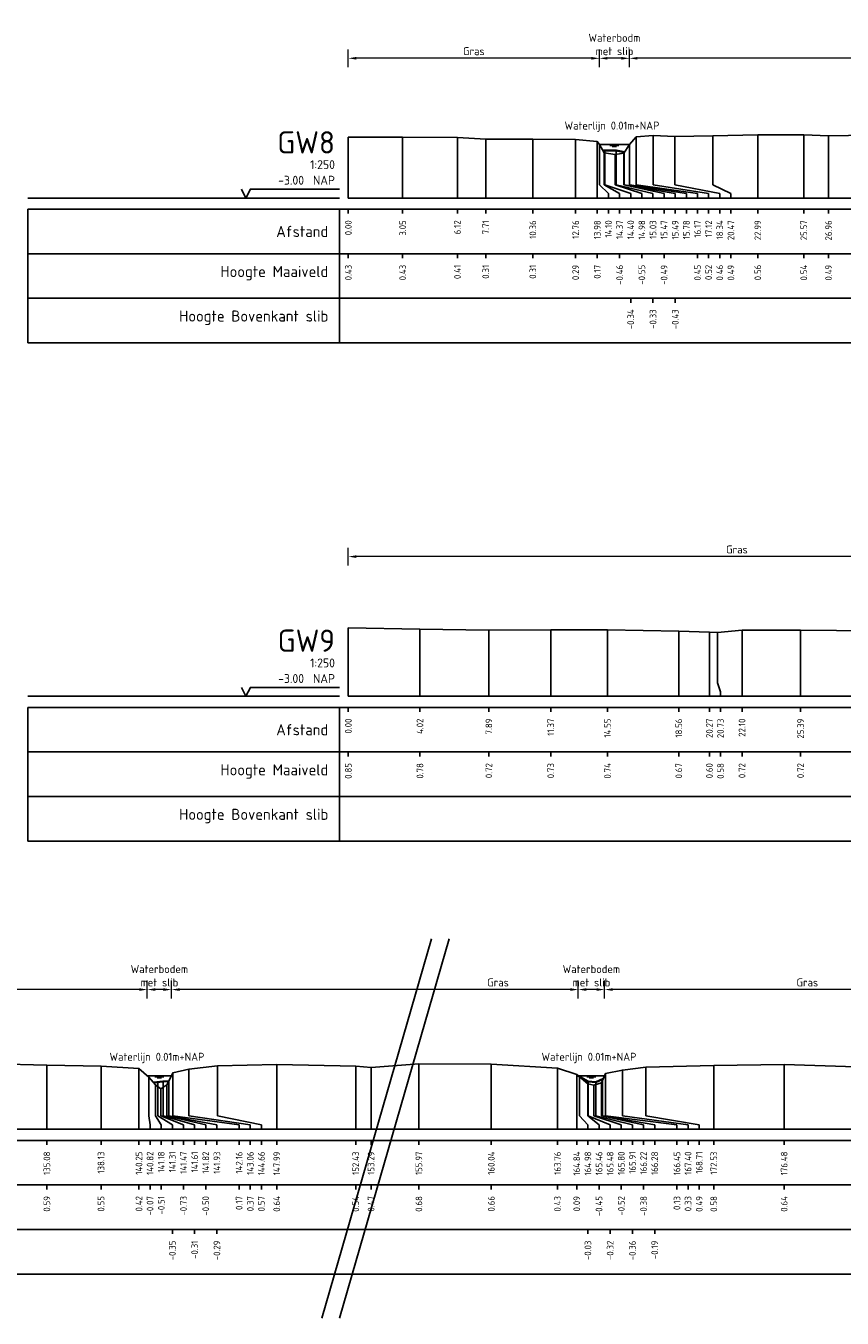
# Model space of a CAD drawing. Header units: metres. Extents: x 132725 to 140175, y 414354 to 417094.
# Tile 26 of 61: x 139832 to 139878, y 416581 to 416654. Entities that reach past the tile are written whole.
import ezdxf
from ezdxf.enums import TextEntityAlignment as Align

# ---------------------------------------------------------------- set-up
doc = ezdxf.new("R2010")
doc.units = ezdxf.units.M
doc.header["$PDMODE"] = 35
doc.header["$PDSIZE"] = 0.075
doc.layers.get('Defpoints').update_dxf_attribs({"true_color": 0x806000})
for name, color, linetype, lineweight in [('B-ME-GW-MAAIVELD-GD', 8, 'GW-MAAIVELD', 25), ('X-ME-AL-PROFIEL_BOVENKANT SLIB-GD', 42, 'Continuous', 35), ('X-XX-AL-DETAIL1-M', 7, 'Continuous', 18), ('X-XX-AL-NAP-T18', 7, 'Continuous', 18), ('X-XX-AL-TEKENBLAD_KADER_AFSNIJMARKERING-G', 7, 'Continuous', 25)]:
    doc.layers.add(name, color=color, linetype=linetype, lineweight=lineweight)
doc.layers.add('X-ME-AL-PROFIEL_WATERLIJN-GD', color=150, linetype='Continuous')
doc.layers.add('X-ME-AL-PROFIELRASTER-S', color=7, linetype='Continuous')
doc.styles.add('NLCS-ISO-ANNOTATIEF-T18', font='NLCS-ISO.ttf', dxfattribs={"height": 1.8})
doc.styles.add('NLCS-ISO-ANNOTATIVE-T18', font='NLCS-ISO.ttf', dxfattribs={"height": 1.8})
doc.linetypes.add('GW-MAAIVELD', pattern='A,12,[40,NLCS.SHX,S=1,R=0,X=0,Y=-0.5],12', length=24)
doc.dimstyles.new('NLCS-ANNOTATIEF-T18-PIJL_L2_H0', dxfattribs={"dimtxt": 2.5, "dimasz": 1.8, "dimexe": 2, "dimexo": 2, "dimgap": 0.7, "dimtad": 1, "dimzin": 0, "dimdsep": 46, "dimtxsty": 'NLCS-ISO-ANNOTATIEF-T18', "dimcen": 0, "dimdle": 2, "dimclrd": 256, "dimclre": 256, "dimclrt": 10, "dimaunit": 2, "dimadec": 0, "dimazin": 0, "dimtfac": 1, "dimtdec": 3, "dimtofl": 0, "dimtmove": 0, "dimatfit": 3, "dimfxl": 2, "dimfxlon": 1, "dimtfillclr": 256, "dimtolj": 1, "dimtzin": 0, "dimlwd": -1, "dimlwe": -1, "dimarcsym": 0})

# ---------------------------------------------------------------- blocks, each defined once
blk = doc.blocks.new('SAL-PROFIELRASTER_BALK_EIND1-SOD')
at = {"color": 0, "linetype": 'ByBlock', "lineweight": -2, "flags": 128}
for points in [[(0, 0), (1, 0)], [(0, -2.5), (1, -2.5)], [(0, -12.5), (1, -12.5)]]:
    blk.add_lwpolyline(points, dxfattribs=at)
blk = doc.blocks.new('SAL-PROFIELRASTER_BALK_EIND2-SOD')
at = {"color": 0, "linetype": 'ByBlock', "lineweight": -2}
blk.add_line((1, -12.5), (0, -12.5), dxfattribs=at)
blk = doc.blocks.new('SAL-PROFIELRASTER_BALK_DATA-SOD')
at = {"color": 0, "linetype": 'ByBlock', "lineweight": -2}
blk.add_lwpolyline([(0, -3.5), (0, -2.5)], dxfattribs=at)
at = {"color": 0, "linetype": 'ByBlock', "lineweight": -2, "style": 'NLCS-ISO-ANNOTATIVE-T18'}
blk.add_attdef('GETAL', text='', height=1.5, rotation=90, dxfattribs=at).set_placement((0.75, -5), align=Align.RIGHT)
blk = doc.blocks.new('SAL-PROFIELRASTER_AANHAAL-SOD')
at = {"color": 9, "linetype": 'ByBlock', "lineweight": -2, "flags": 128}
blk.add_lwpolyline([(0, 1), (0, 0)], dxfattribs=at)
blk = doc.blocks.new('SAL-PROFIELRASTER_AANHAAL_STAGGER-SOD')
at = {"color": 9, "linetype": 'ByBlock', "lineweight": -2, "flags": 128}
for points in [[(0, 0), (0, -0.25)], [(0, -0.25), (1, -0.75)], [(1, -0.75), (1, -1)]]:
    blk.add_lwpolyline(points, dxfattribs=at)
blk = doc.blocks.new('SAL-PROFIELRASTER-SOD')
at = {"color": 0, "linetype": 'ByBlock', "lineweight": -2, "flags": 128}
for points in [[(-2, 0), (-72, 0)], [(-24, 2), (-23, 0), (-22, 2), (-2, 2)], [(-72, -12.5), (-72, -2.5)], [(0, -2.5), (-72, -2.5)], [(-2, -12.5), (-2, -2.5)], [(0, -12.5), (-72, -12.5)]]:
    blk.add_lwpolyline(points, dxfattribs=at)
at = {"color": 0, "linetype": 'ByBlock', "lineweight": -2, "style": 'NLCS-ISO-ANNOTATIVE-T18'}
blk.add_text('NAP', height=2, dxfattribs=at).set_placement((-3, 3), align=Align.RIGHT)
blk.add_text('Afstand', height=2.5, dxfattribs=at).set_placement((-4.5, -7.5), align=Align.MIDDLE_RIGHT)
for tag, height, p in [('PROFIELNR', 5, (-3, 10)), ('SCHAAL', 2, (-3, 6.5)), ('NAP', 2, (-9.94, 3))]:
    blk.add_attdef(tag, text='', height=height, dxfattribs=at).set_placement(p, align=Align.RIGHT)
blk = doc.blocks.new('SAL-PROFIELRASTER_BALK-SOD')
at = {"color": 0, "linetype": 'ByBlock', "lineweight": -2}
for p, q in [((-72, -12.5), (-72, -2.5)), ((-2, -2.5), (-2, -12.5)), ((0, -12.5), (-72, -12.5))]:
    blk.add_line(p, q, dxfattribs=at)
at = {"color": 0, "linetype": 'ByBlock', "lineweight": -2, "style": 'NLCS-ISO-ANNOTATIVE-T18'}
for tag, height, p in [('TITEL1', 2.5, (-4.5, -6.5)), ('TITEL2', 1.5, (-4.5, -9.5))]:
    blk.add_attdef(tag, text='', height=height, dxfattribs=at).set_placement(p, align=Align.MIDDLE_RIGHT)
blk = doc.blocks.new('*D195')
at = {"layer": 'Defpoints', "color": 0, "transparency": 16777216}
for p in [(139850.128, 416652.058), (139864.227, 416647.22), (139850.128, 416644.212)]:
    blk.add_point(p, dxfattribs=at)
at = {"layer": 'X-XX-AL-DETAIL1-M', "transparency": 16777216}
for p, q in [((139850.128, 416651.558), (139850.128, 416652.558)), ((139864.227, 416651.558), (139864.227, 416652.558)), ((139863.777, 416652.058), (139850.578, 416652.058))]:
    blk.add_line(p, q, dxfattribs=at)
for points in [[(139850.578, 416652.133), (139850.578, 416651.983), (139850.128, 416652.058)], [(139863.777, 416652.133), (139863.777, 416651.983), (139864.227, 416652.058)]]:
    blk.add_solid(points, dxfattribs=at)
at = {"layer": 'X-XX-AL-DETAIL1-M', "color": 10, "transparency": 16777216, "insert": (139857.177, 416652.458), "char_height": 0.45, "attachment_point": 5, "style": 'NLCS-ISO-ANNOTATIEF-T18'}
blk.add_mtext('\\A1;Gras', dxfattribs=at)
blk = doc.blocks.new('*D196')
at = {"layer": 'Defpoints', "color": 0, "transparency": 16777216}
for p in [(139864.227, 416652.058), (139864.227, 416647.22), (139865.912, 416647.22)]:
    blk.add_point(p, dxfattribs=at)
at = {"layer": 'X-XX-AL-DETAIL1-M', "transparency": 16777216}
for p, q in [((139864.227, 416651.558), (139864.227, 416652.558)), ((139865.912, 416651.558), (139865.912, 416652.558)), ((139865.462, 416652.058), (139864.677, 416652.058))]:
    blk.add_line(p, q, dxfattribs=at)
for points in [[(139864.677, 416652.133), (139864.677, 416651.983), (139864.227, 416652.058)], [(139865.462, 416652.133), (139865.462, 416651.983), (139865.912, 416652.058)]]:
    blk.add_solid(points, dxfattribs=at)
at = {"layer": 'X-XX-AL-DETAIL1-M', "color": 10, "transparency": 16777216, "insert": (139865.069, 416652.834), "char_height": 0.45, "attachment_point": 5, "style": 'NLCS-ISO-ANNOTATIEF-T18'}
blk.add_mtext('\\A1;Waterbodm\\Pmet slib', dxfattribs=at)
blk = doc.blocks.new('*D197')
at = {"layer": 'Defpoints', "color": 0, "transparency": 16777216}
for p in [(139865.912, 416652.058), (139865.912, 416647.22), (139917.317, 416647.207)]:
    blk.add_point(p, dxfattribs=at)
at = {"layer": 'X-XX-AL-DETAIL1-M', "transparency": 16777216}
for p, q in [((139865.912, 416651.558), (139865.912, 416652.558)), ((139917.317, 416651.558), (139917.317, 416652.558)), ((139916.867, 416652.058), (139866.362, 416652.058))]:
    blk.add_line(p, q, dxfattribs=at)
for points in [[(139866.362, 416652.133), (139866.362, 416651.983), (139865.912, 416652.058)], [(139916.867, 416652.133), (139916.867, 416651.983), (139917.317, 416652.058)]]:
    blk.add_solid(points, dxfattribs=at)
at = {"layer": 'X-XX-AL-DETAIL1-M', "color": 10, "transparency": 16777216, "insert": (139891.614, 416652.458), "char_height": 0.45, "attachment_point": 5, "style": 'NLCS-ISO-ANNOTATIEF-T18'}
blk.add_mtext('\\A1;Gras', dxfattribs=at)
blk = doc.blocks.new('*D208')
at = {"layer": 'Defpoints', "color": 0, "transparency": 16777216}
for p in [(139792.825, 416599.771), (139792.825, 416594.935), (139838.842, 416594.935)]:
    blk.add_point(p, dxfattribs=at)
at = {"layer": 'X-XX-AL-DETAIL1-M', "transparency": 16777216}
for p, q in [((139792.825, 416599.271), (139792.825, 416600.271)), ((139838.842, 416599.271), (139838.842, 416600.271)), ((139838.392, 416599.771), (139793.275, 416599.771))]:
    blk.add_line(p, q, dxfattribs=at)
for points in [[(139793.275, 416599.846), (139793.275, 416599.696), (139792.825, 416599.771)], [(139838.392, 416599.846), (139838.392, 416599.696), (139838.842, 416599.771)]]:
    blk.add_solid(points, dxfattribs=at)
at = {"layer": 'X-XX-AL-DETAIL1-M', "color": 10, "transparency": 16777216, "insert": (139815.834, 416600.171), "char_height": 0.45, "attachment_point": 5, "style": 'NLCS-ISO-ANNOTATIEF-T18'}
blk.add_mtext('\\A1;Gras', dxfattribs=at)
blk = doc.blocks.new('*D209')
at = {"layer": 'Defpoints', "color": 0, "transparency": 16777216}
for p in [(139838.842, 416599.771), (139838.842, 416594.935), (139840.2, 416594.935)]:
    blk.add_point(p, dxfattribs=at)
at = {"layer": 'X-XX-AL-DETAIL1-M', "transparency": 16777216}
for p, q in [((139838.842, 416599.271), (139838.842, 416600.271)), ((139840.2, 416599.271), (139840.2, 416600.271)), ((139839.75, 416599.771), (139839.292, 416599.771))]:
    blk.add_line(p, q, dxfattribs=at)
for points in [[(139839.292, 416599.846), (139839.292, 416599.696), (139838.842, 416599.771)], [(139839.75, 416599.846), (139839.75, 416599.696), (139840.2, 416599.771)]]:
    blk.add_solid(points, dxfattribs=at)
at = {"layer": 'X-XX-AL-DETAIL1-M', "color": 10, "transparency": 16777216, "insert": (139839.521, 416600.546), "char_height": 0.45, "attachment_point": 5, "style": 'NLCS-ISO-ANNOTATIEF-T18'}
blk.add_mtext('\\A1;Waterbodem\\Pmet slib', dxfattribs=at)
blk = doc.blocks.new('*D210')
at = {"layer": 'Defpoints', "color": 0, "transparency": 16777216}
for p in [(139840.2, 416599.771), (139840.2, 416594.935), (139863.042, 416594.934)]:
    blk.add_point(p, dxfattribs=at)
at = {"layer": 'X-XX-AL-DETAIL1-M', "transparency": 16777216}
for p, q in [((139840.2, 416599.271), (139840.2, 416600.271)), ((139863.042, 416599.271), (139863.042, 416600.271)), ((139862.592, 416599.771), (139840.65, 416599.771))]:
    blk.add_line(p, q, dxfattribs=at)
for points in [[(139840.65, 416599.846), (139840.65, 416599.696), (139840.2, 416599.771)], [(139862.592, 416599.846), (139862.592, 416599.696), (139863.042, 416599.771)]]:
    blk.add_solid(points, dxfattribs=at)
at = {"layer": 'X-XX-AL-DETAIL1-M', "color": 10, "transparency": 16777216, "insert": (139858.533, 416600.171), "char_height": 0.45, "attachment_point": 5, "style": 'NLCS-ISO-ANNOTATIEF-T18'}
blk.add_mtext('\\A1;Gras', dxfattribs=at)
blk = doc.blocks.new('*D211')
at = {"layer": 'Defpoints', "color": 0, "transparency": 16777216}
for p in [(139863.042, 416599.771), (139863.042, 416594.934), (139864.513, 416594.935)]:
    blk.add_point(p, dxfattribs=at)
at = {"layer": 'X-XX-AL-DETAIL1-M', "transparency": 16777216}
for p, q in [((139863.042, 416599.271), (139863.042, 416600.271)), ((139864.513, 416599.271), (139864.513, 416600.271)), ((139864.063, 416599.771), (139863.492, 416599.771))]:
    blk.add_line(p, q, dxfattribs=at)
for points in [[(139863.492, 416599.846), (139863.492, 416599.696), (139863.042, 416599.771)], [(139864.063, 416599.846), (139864.063, 416599.696), (139864.513, 416599.771)]]:
    blk.add_solid(points, dxfattribs=at)
at = {"layer": 'X-XX-AL-DETAIL1-M', "color": 10, "transparency": 16777216, "insert": (139863.777, 416600.546), "char_height": 0.45, "attachment_point": 5, "style": 'NLCS-ISO-ANNOTATIEF-T18'}
blk.add_mtext('\\A1;Waterbodem\\Pmet slib', dxfattribs=at)
blk = doc.blocks.new('*D212')
at = {"layer": 'Defpoints', "color": 0, "transparency": 16777216}
for p in [(139864.513, 416599.771), (139864.513, 416594.935), (139887.286, 416594.921)]:
    blk.add_point(p, dxfattribs=at)
at = {"layer": 'X-XX-AL-DETAIL1-M', "transparency": 16777216}
for p, q in [((139864.513, 416599.271), (139864.513, 416600.271)), ((139887.286, 416599.271), (139887.286, 416600.271)), ((139886.836, 416599.771), (139864.963, 416599.771))]:
    blk.add_line(p, q, dxfattribs=at)
for points in [[(139864.963, 416599.846), (139864.963, 416599.696), (139864.513, 416599.771)], [(139886.836, 416599.846), (139886.836, 416599.696), (139887.286, 416599.771)]]:
    blk.add_solid(points, dxfattribs=at)
at = {"layer": 'X-XX-AL-DETAIL1-M', "color": 10, "transparency": 16777216, "insert": (139875.9, 416600.171), "char_height": 0.45, "attachment_point": 5, "style": 'NLCS-ISO-ANNOTATIEF-T18'}
blk.add_mtext('\\A1;Gras', dxfattribs=at)
blk = doc.blocks.new('*D312')
at = {"layer": 'Defpoints', "color": 0, "transparency": 16777216}
for p in [(139850.128, 416624.081), (139893.766, 416619.245), (139850.128, 416616.235)]:
    blk.add_point(p, dxfattribs=at)
at = {"layer": 'X-XX-AL-DETAIL1-M', "transparency": 16777216}
for p, q in [((139850.128, 416623.581), (139850.128, 416624.581)), ((139893.316, 416624.081), (139850.578, 416624.081)), ((139893.766, 416623.581), (139893.766, 416624.581))]:
    blk.add_line(p, q, dxfattribs=at)
for points in [[(139850.578, 416624.156), (139850.578, 416624.006), (139850.128, 416624.081)], [(139893.316, 416624.156), (139893.316, 416624.006), (139893.766, 416624.081)]]:
    blk.add_solid(points, dxfattribs=at)
at = {"layer": 'X-XX-AL-DETAIL1-M', "color": 10, "transparency": 16777216, "insert": (139871.947, 416624.481), "char_height": 0.45, "attachment_point": 5, "style": 'NLCS-ISO-ANNOTATIEF-T18'}
blk.add_mtext('\\A1;Gras', dxfattribs=at)

msp = doc.modelspace()

# ---------------------------------------------------------------- linework, layer by layer
at = {"layer": 'B-ME-GW-MAAIVELD-GD', "ltscale": 0.1, "flags": 128}
for points in [[(139850.128, 416647.638), (139853.178, 416647.638), (139856.25, 416647.618), (139857.842, 416647.523), (139860.487, 416647.523), (139862.891, 416647.5), (139864.108, 416647.38), (139864.227, 416647.22), (139864.502, 416646.749), (139865.104, 416646.666), (139865.595, 416646.726), (139865.912, 416647.22), (139866.294, 416647.657), (139867.243, 416647.728), (139868.469, 416647.67), (139870.594, 416647.7), (139873.119, 416647.768), (139875.701, 416647.752), (139877.089, 416647.697), (139879.332, 416647.735), (139881.212, 416647.817), (139883.873, 416647.921), (139886.836, 416647.949), (139890.152, 416647.878), (139893.657, 416647.866), (139896.908, 416647.941), (139900.373, 416647.946), (139903.869, 416647.888), (139906.98, 416647.861), (139910.103, 416647.847), (139913.277, 416647.767), (139916.196, 416647.649), (139916.79, 416647.58), (139917.317, 416647.207), (139917.667, 416646.764), (139918.274, 416646.647), (139918.881, 416646.887), (139919.146, 416647.207), (139919.322, 416647.446), (139920.204, 416647.65), (139921.93, 416647.689), (139924.257, 416647.77), (139927.029, 416647.785), (139929.629, 416647.798), (139932.643, 416647.811), (139933.569, 416647.679), (139934.201, 416647.382), (139934.688, 416647.716), (139936.408, 416647.821), (139938.713, 416647.849), (139941.777, 416647.859), (139944.7, 416647.798), (139945.393, 416647.715), (139946.005, 416647.398), (139946.256, 416647.673), (139947.017, 416647.792), (139948.971, 416647.875), (139951.376, 416647.891), (139953.868, 416647.915), (139956.486, 416647.849), (139957.311, 416647.726), (139957.969, 416647.409), (139958.235, 416647.705), (139959.032, 416647.8), (139960.676, 416647.809), (139962.782, 416647.833), (139965.552, 416647.784), (139968.053, 416647.698), (139970.385, 416647.541), (139971.743, 416647.397), (139972.043, 416647.224), (139972.312, 416646.859), (139972.988, 416646.781), (139973.415, 416646.75), (139973.475, 416646.885), (139973.539, 416647.224), (139973.795, 416647.336), (139974.415, 416647.611), (139976.185, 416647.814), (139978.748, 416647.831), (139981.448, 416647.853), (139983.984, 416647.86), (139986.805, 416647.847), (139989.842, 416647.796), (139992.563, 416647.681), (139993.542, 416647.513), (139994.105, 416647.207), (139994.593, 416646.569), (139995.463, 416646.461), (139996.523, 416646.415), (139997.49, 416646.433), (139998.413, 416646.624), (139999.126, 416646.799), (139999.584, 416647.203), (140000.222, 416647.458), (140000.922, 416647.935), (140001.783, 416648.076)], [(139850.128, 416620.085), (139854.151, 416620.011), (139858.018, 416619.954), (139861.494, 416619.967), (139864.678, 416619.977), (139868.684, 416619.902), (139870.401, 416619.833), (139870.858, 416619.816), (139872.233, 416619.953), (139875.52, 416619.958), (139879.556, 416619.916), (139881.861, 416619.818), (139882.272, 416619.684), (139882.477, 416619.882), (139882.93, 416619.929), (139886.351, 416619.991), (139890.359, 416619.975), (139892.688, 416619.907), (139893.695, 416619.471), (139893.88, 416618.882), (139894.138, 416618.588), (139895.362, 416618.425), (139895.832, 416618.831), (139896.201, 416619.249), (139896.314, 416619.342), (139897.191, 416619.789), (139898.356, 416619.901), (139901.736, 416619.922), (139906.522, 416619.847), (139908.099, 416619.693), (139909.965, 416619.706), (139910.971, 416619.497), (139912.503, 416619.795), (139915.711, 416619.846), (139918.828, 416619.842), (139922.647, 416619.818), (139925.329, 416619.711), (139926.159, 416619.332), (139926.871, 416619.664), (139928.761, 416619.723), (139932.455, 416619.881), (139935.97, 416619.888), (139939.307, 416619.844), (139941.358, 416619.799), (139942.486, 416618.893), (139942.66, 416618.446), (139942.991, 416618.47), (139943.998, 416618.482), (139944.33, 416618.458), (139944.699, 416618.922), (139944.814, 416619.222), (139945.042, 416619.468), (139947.197, 416619.84), (139949.78, 416619.898), (139952.119, 416619.905), (139953.939, 416619.851), (139955.29, 416619.697), (139956.228, 416619.775), (139959.279, 416619.882), (139962.342, 416619.849), (139964.558, 416619.715), (139966.026, 416619.545), (139967.002, 416619.56), (139968.711, 416619.663), (139971.523, 416619.826), (139974.683, 416619.878), (139977.848, 416619.746), (139978.758, 416619.674), (139979.983, 416619.784), (139982.209, 416619.905), (139985.212, 416619.828), (139988.253, 416619.783), (139990.383, 416619.652), (139990.943, 416619.166), (139991.31, 416618.723), (139991.603, 416618.504), (139991.952, 416618.734), (139992.059, 416618.946), (139992.291, 416619.406), (139993.187, 416619.602), (139994.785, 416619.807), (139998.12, 416619.879), (140002.554, 416619.771), (140003.417, 416619.701), (140006.099, 416619.914), (140010.165, 416619.896), (140013.883, 416619.664), (140014.964, 416619.32), (140015.585, 416618.781), (140015.925, 416618.718), (140016.351, 416618.852), (140016.577, 416619.367), (140017.526, 416619.561), (140018.839, 416619.721), (140022.659, 416619.816), (140026.609, 416619.872), (140030.63, 416619.744), (140034.775, 416619.934), (140036.87, 416619.855), (140037.046, 416619.85), (140037.762, 416619.752), (140038.108, 416619.642), (140038.743, 416619.459), (140039.296, 416619.231), (140039.562, 416619.045), (140040.531, 416618.498), (140041.565, 416618.332), (140042.472, 416618.536), (140043.508, 416618.697), (140044.3, 416618.863), (140044.878, 416619.267), (140045.249, 416619.467), (140046.01, 416619.963), (140047.223, 416620.16)], [(139698.118, 416595.775), (139702.141, 416595.701), (139706.008, 416595.644), (139709.484, 416595.657), (139712.668, 416595.667), (139716.674, 416595.592), (139718.391, 416595.523), (139718.849, 416595.506), (139720.223, 416595.643), (139723.51, 416595.648), (139727.546, 416595.606), (139729.851, 416595.508), (139730.262, 416595.374), (139730.467, 416595.572), (139730.92, 416595.619), (139734.341, 416595.681), (139738.349, 416595.665), (139740.678, 416595.597), (139741.685, 416595.161), (139741.87, 416594.572), (139742.128, 416594.278), (139743.352, 416594.115), (139743.822, 416594.521), (139744.191, 416594.939), (139744.304, 416595.032), (139745.181, 416595.479), (139746.346, 416595.591), (139749.726, 416595.612), (139754.512, 416595.537), (139756.089, 416595.383), (139757.955, 416595.396), (139758.961, 416595.187), (139760.493, 416595.485), (139763.702, 416595.536), (139766.818, 416595.532), (139770.638, 416595.508), (139773.319, 416595.401), (139774.149, 416595.022), (139774.861, 416595.354), (139776.751, 416595.413), (139780.445, 416595.571), (139783.96, 416595.578), (139787.297, 416595.534), (139789.348, 416595.489), (139790.476, 416594.583), (139790.65, 416594.136), (139790.981, 416594.16), (139791.988, 416594.172), (139792.321, 416594.148), (139792.689, 416594.612), (139792.804, 416594.912), (139793.032, 416595.158), (139795.188, 416595.53), (139797.77, 416595.588), (139800.109, 416595.595), (139801.929, 416595.541), (139803.28, 416595.387), (139804.218, 416595.465), (139807.269, 416595.572), (139810.332, 416595.539), (139812.548, 416595.405), (139814.016, 416595.235), (139814.992, 416595.25), (139816.701, 416595.353), (139819.513, 416595.516), (139822.674, 416595.568), (139825.838, 416595.436), (139826.748, 416595.364), (139827.973, 416595.474), (139830.199, 416595.595), (139833.202, 416595.518), (139836.243, 416595.473), (139838.373, 416595.342), (139838.933, 416594.856), (139839.3, 416594.413), (139839.593, 416594.194), (139839.942, 416594.424), (139840.049, 416594.636), (139840.281, 416595.096), (139841.177, 416595.292), (139842.775, 416595.497), (139846.11, 416595.569), (139850.544, 416595.461), (139851.407, 416595.391), (139854.089, 416595.604), (139858.155, 416595.586), (139861.873, 416595.354), (139862.954, 416595.01), (139863.575, 416594.471), (139863.915, 416594.408), (139864.341, 416594.542), (139864.567, 416595.057), (139865.516, 416595.251), (139866.83, 416595.411), (139870.649, 416595.506), (139874.599, 416595.562), (139878.62, 416595.434), (139882.765, 416595.624), (139884.86, 416595.545), (139885.037, 416595.54), (139885.752, 416595.442), (139886.098, 416595.332), (139886.733, 416595.149), (139887.286, 416594.921), (139887.552, 416594.735), (139888.521, 416594.188), (139889.555, 416594.022), (139890.462, 416594.226), (139891.498, 416594.387), (139892.29, 416594.553), (139892.868, 416594.957), (139893.239, 416595.157), (139894, 416595.653), (139895.213, 416595.85)]]:
    msp.add_lwpolyline(points, dxfattribs=at)
at = {"layer": 'X-ME-AL-PROFIEL_BOVENKANT SLIB-GD'}
for points in [[(139864.429, 416646.875), (139865.158, 416646.882), (139865.632, 416646.784)], [(139839.19, 416594.546), (139839.724, 416594.618), (139840.049, 416594.636)], [(139863.042, 416594.934), (139863.602, 416594.602), (139864.026, 416594.568), (139864.435, 416594.755)]]:
    msp.add_lwpolyline(points, dxfattribs=at)
at = {"layer": 'X-ME-AL-PROFIEL_WATERLIJN-GD'}
for points in [[(139864.227, 416647.22), (139865.912, 416647.22)], [(139864.819, 416647.159), (139865.319, 416647.159)], [(139864.944, 416647.1), (139865.194, 416647.1)], [(139838.842, 416594.935), (139840.2, 416594.935)], [(139839.271, 416594.874), (139839.771, 416594.874)], [(139839.396, 416594.814), (139839.646, 416594.814)], [(139863.04, 416594.935), (139864.513, 416594.935)], [(139863.527, 416594.874), (139864.027, 416594.874)], [(139863.652, 416594.814), (139863.902, 416594.814)]]:
    msp.add_lwpolyline(points, dxfattribs=at)
at = {"layer": 'X-XX-AL-TEKENBLAD_KADER_AFSNIJMARKERING-G'}
for points in [[(139848.646, 416581.321), (139854.8, 416602.619)], [(139849.628, 416581.321), (139855.782, 416602.619)]]:
    msp.add_lwpolyline(points, dxfattribs=at)

# ---------------------------------------------------------------- block references
at = {"layer": 'X-ME-AL-PROFIELRASTER-S', "xscale": 0.25, "yscale": 0.25, "zscale": 0.25}
for name, p, values in [('SAL-PROFIELRASTER-SOD', (139850.128, 416644.212), {'PROFIELNR': 'GW8', 'SCHAAL': '1:250', 'NAP': '-3.00'}), ('SAL-PROFIELRASTER_BALK_DATA-SOD', (139850.128, 416644.212), {'GETAL': '0.00'}), ('SAL-PROFIELRASTER_BALK_DATA-SOD', (139853.178, 416644.212), {'GETAL': '3.05'}), ('SAL-PROFIELRASTER_BALK_DATA-SOD', (139856.25, 416644.212), {'GETAL': '6.12'}), ('SAL-PROFIELRASTER_BALK_DATA-SOD', (139857.842, 416644.212), {'GETAL': '7.71'}), ('SAL-PROFIELRASTER_BALK_DATA-SOD', (139860.487, 416644.212), {'GETAL': '10.36'}), ('SAL-PROFIELRASTER_BALK_DATA-SOD', (139862.891, 416644.212), {'GETAL': '12.76'}), ('SAL-PROFIELRASTER_BALK_DATA-SOD', (139864.108, 416644.212), {'GETAL': '13.98'}), ('SAL-PROFIELRASTER_BALK_DATA-SOD', (139864.733, 416644.212), {'GETAL': '14.10'}), ('SAL-PROFIELRASTER_BALK_DATA-SOD', (139865.358, 416644.212), {'GETAL': '14.37'}), ('SAL-PROFIELRASTER_BALK_DATA-SOD', (139865.983, 416644.212), {'GETAL': '14.40'}), ('SAL-PROFIELRASTER_BALK_DATA-SOD', (139866.608, 416644.212), {'GETAL': '14.98'}), ('SAL-PROFIELRASTER_BALK_DATA-SOD', (139867.233, 416644.212), {'GETAL': '15.03'}), ('SAL-PROFIELRASTER_BALK_DATA-SOD', (139867.858, 416644.212), {'GETAL': '15.47'}), ('SAL-PROFIELRASTER_BALK_DATA-SOD', (139868.483, 416644.212), {'GETAL': '15.49'}), ('SAL-PROFIELRASTER_BALK_DATA-SOD', (139869.108, 416644.212), {'GETAL': '15.78'}), ('SAL-PROFIELRASTER_BALK_DATA-SOD', (139869.733, 416644.212), {'GETAL': '16.17'}), ('SAL-PROFIELRASTER_BALK_DATA-SOD', (139870.358, 416644.212), {'GETAL': '17.12'}), ('SAL-PROFIELRASTER_BALK_DATA-SOD', (139870.983, 416644.212), {'GETAL': '18.34'}), ('SAL-PROFIELRASTER_BALK_DATA-SOD', (139871.608, 416644.212), {'GETAL': '20.47'}), ('SAL-PROFIELRASTER_BALK_DATA-SOD', (139873.119, 416644.212), {'GETAL': '22.99'}), ('SAL-PROFIELRASTER_BALK_DATA-SOD', (139875.701, 416644.212), {'GETAL': '25.57'}), ('SAL-PROFIELRASTER_BALK_DATA-SOD', (139877.089, 416644.212), {'GETAL': '26.96'}), ('SAL-PROFIELRASTER_BALK-SOD', (139850.128, 416641.712), {'TITEL1': 'Hoogte Maaiveld'}), ('SAL-PROFIELRASTER_BALK_DATA-SOD', (139850.128, 416641.712), {'GETAL': '0.43'}), ('SAL-PROFIELRASTER_BALK_DATA-SOD', (139853.178, 416641.712), {'GETAL': '0.43'}), ('SAL-PROFIELRASTER_BALK_DATA-SOD', (139856.25, 416641.712), {'GETAL': '0.41'}), ('SAL-PROFIELRASTER_BALK_DATA-SOD', (139857.842, 416641.712), {'GETAL': '0.31'}), ('SAL-PROFIELRASTER_BALK_DATA-SOD', (139860.487, 416641.712), {'GETAL': '0.31'}), ('SAL-PROFIELRASTER_BALK_DATA-SOD', (139862.891, 416641.712), {'GETAL': '0.29'}), ('SAL-PROFIELRASTER_BALK_DATA-SOD', (139864.108, 416641.712), {'GETAL': '0.17'}), ('SAL-PROFIELRASTER_BALK_DATA-SOD', (139865.358, 416641.712), {'GETAL': '-0.46'}), ('SAL-PROFIELRASTER_BALK_DATA-SOD', (139866.608, 416641.712), {'GETAL': '-0.55'}), ('SAL-PROFIELRASTER_BALK_DATA-SOD', (139867.858, 416641.712), {'GETAL': '-0.49'}), ('SAL-PROFIELRASTER_BALK_DATA-SOD', (139869.733, 416641.712), {'GETAL': '0.45'}), ('SAL-PROFIELRASTER_BALK_DATA-SOD', (139870.358, 416641.712), {'GETAL': '0.52'}), ('SAL-PROFIELRASTER_BALK_DATA-SOD', (139870.983, 416641.712), {'GETAL': '0.46'}), ('SAL-PROFIELRASTER_BALK_DATA-SOD', (139871.608, 416641.712), {'GETAL': '0.49'}), ('SAL-PROFIELRASTER_BALK_DATA-SOD', (139873.119, 416641.712), {'GETAL': '0.56'}), ('SAL-PROFIELRASTER_BALK_DATA-SOD', (139875.701, 416641.712), {'GETAL': '0.54'}), ('SAL-PROFIELRASTER_BALK_DATA-SOD', (139877.089, 416641.712), {'GETAL': '0.49'}), ('SAL-PROFIELRASTER_BALK-SOD', (139850.128, 416639.212), {'TITEL1': 'Hoogte Bovenkant slib'}), ('SAL-PROFIELRASTER_BALK_DATA-SOD', (139865.983, 416639.212), {'GETAL': '-0.34'}), ('SAL-PROFIELRASTER_BALK_DATA-SOD', (139867.233, 416639.212), {'GETAL': '-0.33'}), ('SAL-PROFIELRASTER_BALK_DATA-SOD', (139868.483, 416639.212), {'GETAL': '-0.43'}), ('SAL-PROFIELRASTER-SOD', (139850.128, 416616.235), {'PROFIELNR': 'GW9', 'SCHAAL': '1:250', 'NAP': '-3.00'}), ('SAL-PROFIELRASTER_BALK_DATA-SOD', (139850.128, 416616.235), {'GETAL': '0.00'}), ('SAL-PROFIELRASTER_BALK_DATA-SOD', (139854.151, 416616.235), {'GETAL': '4.02'}), ('SAL-PROFIELRASTER_BALK_DATA-SOD', (139858.018, 416616.235), {'GETAL': '7.89'}), ('SAL-PROFIELRASTER_BALK_DATA-SOD', (139861.494, 416616.235), {'GETAL': '11.37'}), ('SAL-PROFIELRASTER_BALK_DATA-SOD', (139864.678, 416616.235), {'GETAL': '14.55'}), ('SAL-PROFIELRASTER_BALK_DATA-SOD', (139868.684, 416616.235), {'GETAL': '18.56'}), ('SAL-PROFIELRASTER_BALK_DATA-SOD', (139870.401, 416616.235), {'GETAL': '20.27'}), ('SAL-PROFIELRASTER_BALK_DATA-SOD', (139871.026, 416616.235), {'GETAL': '20.73'}), ('SAL-PROFIELRASTER_BALK_DATA-SOD', (139872.233, 416616.235), {'GETAL': '22.10'}), ('SAL-PROFIELRASTER_BALK_DATA-SOD', (139875.52, 416616.235), {'GETAL': '25.39'}), ('SAL-PROFIELRASTER_BALK-SOD', (139850.128, 416613.735), {'TITEL1': 'Hoogte Maaiveld'}), ('SAL-PROFIELRASTER_BALK_DATA-SOD', (139850.128, 416613.735), {'GETAL': '0.85'}), ('SAL-PROFIELRASTER_BALK_DATA-SOD', (139854.151, 416613.735), {'GETAL': '0.78'}), ('SAL-PROFIELRASTER_BALK_DATA-SOD', (139858.018, 416613.735), {'GETAL': '0.72'}), ('SAL-PROFIELRASTER_BALK_DATA-SOD', (139861.494, 416613.735), {'GETAL': '0.73'}), ('SAL-PROFIELRASTER_BALK_DATA-SOD', (139864.678, 416613.735), {'GETAL': '0.74'}), ('SAL-PROFIELRASTER_BALK_DATA-SOD', (139868.684, 416613.735), {'GETAL': '0.67'}), ('SAL-PROFIELRASTER_BALK_DATA-SOD', (139870.401, 416613.735), {'GETAL': '0.60'}), ('SAL-PROFIELRASTER_BALK_DATA-SOD', (139871.026, 416613.735), {'GETAL': '0.58'}), ('SAL-PROFIELRASTER_BALK_DATA-SOD', (139872.233, 416613.735), {'GETAL': '0.72'}), ('SAL-PROFIELRASTER_BALK_DATA-SOD', (139875.52, 416613.735), {'GETAL': '0.72'}), ('SAL-PROFIELRASTER_BALK-SOD', (139850.128, 416611.235), {'TITEL1': 'Hoogte Bovenkant slib'}), ('SAL-PROFIELRASTER_BALK_DATA-SOD', (139833.202, 416591.925), {'GETAL': '135.08'}), ('SAL-PROFIELRASTER_BALK_DATA-SOD', (139836.243, 416591.925), {'GETAL': '138.13'}), ('SAL-PROFIELRASTER_BALK_DATA-SOD', (139838.373, 416591.925), {'GETAL': '140.25'}), ('SAL-PROFIELRASTER_BALK_DATA-SOD', (139838.998, 416591.925), {'GETAL': '140.82'}), ('SAL-PROFIELRASTER_BALK_DATA-SOD', (139839.623, 416591.925), {'GETAL': '141.18'}), ('SAL-PROFIELRASTER_BALK_DATA-SOD', (139840.248, 416591.925), {'GETAL': '141.31'}), ('SAL-PROFIELRASTER_BALK_DATA-SOD', (139840.873, 416591.925), {'GETAL': '141.47'}), ('SAL-PROFIELRASTER_BALK_DATA-SOD', (139841.498, 416591.925), {'GETAL': '141.61'}), ('SAL-PROFIELRASTER_BALK_DATA-SOD', (139842.123, 416591.925), {'GETAL': '141.82'}), ('SAL-PROFIELRASTER_BALK_DATA-SOD', (139842.748, 416591.925), {'GETAL': '141.93'}), ('SAL-PROFIELRASTER_BALK_DATA-SOD', (139843.998, 416591.925), {'GETAL': '142.16'}), ('SAL-PROFIELRASTER_BALK_DATA-SOD', (139844.623, 416591.925), {'GETAL': '143.06'}), ('SAL-PROFIELRASTER_BALK_DATA-SOD', (139845.248, 416591.925), {'GETAL': '144.66'}), ('SAL-PROFIELRASTER_BALK_DATA-SOD', (139846.11, 416591.925), {'GETAL': '147.99'}), ('SAL-PROFIELRASTER_BALK_DATA-SOD', (139850.544, 416591.925), {'GETAL': '152.43'}), ('SAL-PROFIELRASTER_BALK_DATA-SOD', (139851.407, 416591.925), {'GETAL': '153.29'}), ('SAL-PROFIELRASTER_BALK_DATA-SOD', (139854.089, 416591.925), {'GETAL': '155.97'}), ('SAL-PROFIELRASTER_BALK_DATA-SOD', (139858.155, 416591.925), {'GETAL': '160.04'}), ('SAL-PROFIELRASTER_BALK_DATA-SOD', (139861.873, 416591.925), {'GETAL': '163.76'}), ('SAL-PROFIELRASTER_BALK_DATA-SOD', (139862.954, 416591.925), {'GETAL': '164.84'}), ('SAL-PROFIELRASTER_BALK_DATA-SOD', (139863.579, 416591.925), {'GETAL': '164.98'}), ('SAL-PROFIELRASTER_BALK_DATA-SOD', (139864.204, 416591.925), {'GETAL': '165.46'}), ('SAL-PROFIELRASTER_BALK_DATA-SOD', (139864.829, 416591.925), {'GETAL': '165.48'}), ('SAL-PROFIELRASTER_BALK_DATA-SOD', (139865.454, 416591.925), {'GETAL': '165.80'}), ('SAL-PROFIELRASTER_BALK_DATA-SOD', (139866.079, 416591.925), {'GETAL': '165.91'}), ('SAL-PROFIELRASTER_BALK_DATA-SOD', (139866.704, 416591.925), {'GETAL': '166.22'}), ('SAL-PROFIELRASTER_BALK_DATA-SOD', (139867.329, 416591.925), {'GETAL': '166.28'}), ('SAL-PROFIELRASTER_BALK_DATA-SOD', (139868.579, 416591.925), {'GETAL': '166.45'}), ('SAL-PROFIELRASTER_BALK_DATA-SOD', (139869.204, 416591.925), {'GETAL': '167.40'}), ('SAL-PROFIELRASTER_BALK_DATA-SOD', (139869.829, 416591.925), {'GETAL': '168.71'}), ('SAL-PROFIELRASTER_BALK_DATA-SOD', (139870.649, 416591.925), {'GETAL': '172.53'}), ('SAL-PROFIELRASTER_BALK_DATA-SOD', (139874.599, 416591.925), {'GETAL': '176.48'}), ('SAL-PROFIELRASTER_BALK_DATA-SOD', (139833.202, 416589.425), {'GETAL': '0.59'}), ('SAL-PROFIELRASTER_BALK_DATA-SOD', (139836.243, 416589.425), {'GETAL': '0.55'}), ('SAL-PROFIELRASTER_BALK_DATA-SOD', (139838.373, 416589.425), {'GETAL': '0.42'}), ('SAL-PROFIELRASTER_BALK_DATA-SOD', (139838.998, 416589.425), {'GETAL': '-0.07'}), ('SAL-PROFIELRASTER_BALK_DATA-SOD', (139839.623, 416589.425), {'GETAL': '-0.51'}), ('SAL-PROFIELRASTER_BALK_DATA-SOD', (139840.873, 416589.425), {'GETAL': '-0.73'}), ('SAL-PROFIELRASTER_BALK_DATA-SOD', (139842.123, 416589.425), {'GETAL': '-0.50'}), ('SAL-PROFIELRASTER_BALK_DATA-SOD', (139843.998, 416589.425), {'GETAL': '0.17'}), ('SAL-PROFIELRASTER_BALK_DATA-SOD', (139844.623, 416589.425), {'GETAL': '0.37'}), ('SAL-PROFIELRASTER_BALK_DATA-SOD', (139845.248, 416589.425), {'GETAL': '0.57'}), ('SAL-PROFIELRASTER_BALK_DATA-SOD', (139846.11, 416589.425), {'GETAL': '0.64'}), ('SAL-PROFIELRASTER_BALK_DATA-SOD', (139850.544, 416589.425), {'GETAL': '0.54'}), ('SAL-PROFIELRASTER_BALK_DATA-SOD', (139851.407, 416589.425), {'GETAL': '0.47'}), ('SAL-PROFIELRASTER_BALK_DATA-SOD', (139854.089, 416589.425), {'GETAL': '0.68'}), ('SAL-PROFIELRASTER_BALK_DATA-SOD', (139858.155, 416589.425), {'GETAL': '0.66'}), ('SAL-PROFIELRASTER_BALK_DATA-SOD', (139861.873, 416589.425), {'GETAL': '0.43'}), ('SAL-PROFIELRASTER_BALK_DATA-SOD', (139862.954, 416589.425), {'GETAL': '0.09'}), ('SAL-PROFIELRASTER_BALK_DATA-SOD', (139864.204, 416589.425), {'GETAL': '-0.45'}), ('SAL-PROFIELRASTER_BALK_DATA-SOD', (139865.454, 416589.425), {'GETAL': '-0.52'}), ('SAL-PROFIELRASTER_BALK_DATA-SOD', (139866.704, 416589.425), {'GETAL': '-0.38'}), ('SAL-PROFIELRASTER_BALK_DATA-SOD', (139868.579, 416589.425), {'GETAL': '0.13'}), ('SAL-PROFIELRASTER_BALK_DATA-SOD', (139869.204, 416589.425), {'GETAL': '0.33'}), ('SAL-PROFIELRASTER_BALK_DATA-SOD', (139869.829, 416589.425), {'GETAL': '0.49'}), ('SAL-PROFIELRASTER_BALK_DATA-SOD', (139870.649, 416589.425), {'GETAL': '0.58'}), ('SAL-PROFIELRASTER_BALK_DATA-SOD', (139874.599, 416589.425), {'GETAL': '0.64'}), ('SAL-PROFIELRASTER_BALK_DATA-SOD', (139840.248, 416586.925), {'GETAL': '-0.35'}), ('SAL-PROFIELRASTER_BALK_DATA-SOD', (139841.498, 416586.925), {'GETAL': '-0.31'}), ('SAL-PROFIELRASTER_BALK_DATA-SOD', (139842.748, 416586.925), {'GETAL': '-0.29'}), ('SAL-PROFIELRASTER_BALK_DATA-SOD', (139863.579, 416586.925), {'GETAL': '-0.03'}), ('SAL-PROFIELRASTER_BALK_DATA-SOD', (139864.829, 416586.925), {'GETAL': '-0.32'}), ('SAL-PROFIELRASTER_BALK_DATA-SOD', (139866.079, 416586.925), {'GETAL': '-0.36'}), ('SAL-PROFIELRASTER_BALK_DATA-SOD', (139867.329, 416586.925), {'GETAL': '-0.19'})]:
    msp.add_blockref(name, p, dxfattribs=at).add_auto_attribs(values)
at = {"layer": 'X-ME-AL-PROFIELRASTER-S'}
for p, yscale in [((139850.128, 416644.212), 3.426), ((139853.178, 416644.212), 3.426), ((139856.25, 416644.212), 3.406), ((139857.842, 416644.212), 3.311), ((139860.487, 416644.212), 3.311), ((139862.891, 416644.212), 3.288), ((139864.108, 416644.212), 3.168), ((139866.294, 416645.212), 2.445), ((139867.243, 416645.212), 2.516), ((139868.469, 416645.212), 2.458), ((139870.594, 416645.212), 2.488), ((139873.119, 416644.212), 3.556), ((139875.701, 416644.212), 3.54), ((139877.089, 416644.212), 3.485), ((139864.227, 416645.212), 2.008), ((139864.502, 416645.212), 1.537), ((139864.526, 416645.212), 1.663), ((139865.104, 416645.212), 1.454), ((139865.158, 416645.212), 1.67), ((139865.595, 416645.212), 1.514), ((139865.618, 416645.212), 1.574), ((139850.128, 416616.235), 3.85), ((139854.151, 416616.235), 3.776), ((139858.018, 416616.235), 3.719), ((139861.494, 416616.235), 3.732), ((139864.678, 416616.235), 3.742), ((139868.684, 416616.235), 3.667), ((139870.401, 416616.235), 3.598), ((139870.858, 416617.235), 2.581), ((139872.233, 416616.235), 3.718), ((139875.52, 416616.235), 3.723), ((139833.202, 416591.925), 3.593), ((139836.243, 416591.925), 3.548), ((139838.373, 416591.925), 3.417), ((139840.281, 416592.925), 2.171), ((139841.177, 416592.925), 2.367), ((139842.775, 416592.925), 2.572), ((139846.11, 416591.925), 3.644), ((139850.544, 416591.925), 3.536), ((139851.407, 416591.925), 3.466), ((139854.089, 416591.925), 3.679), ((139858.155, 416591.925), 3.661), ((139861.873, 416591.925), 3.429), ((139862.954, 416591.925), 3.085), ((139864.567, 416592.925), 2.132), ((139865.516, 416592.925), 2.326), ((139866.83, 416592.925), 2.486), ((139870.649, 416591.925), 3.581), ((139874.599, 416591.925), 3.637), ((139838.933, 416592.925), 1.931), ((139839.3, 416592.925), 1.488), ((139839.427, 416592.925), 1.653), ((139839.724, 416592.925), 1.693), ((139839.942, 416592.925), 1.499), ((139840.049, 416592.925), 1.711), ((139863.101, 416592.925), 1.974), ((139863.575, 416592.925), 1.546), ((139863.602, 416592.925), 1.677), ((139863.915, 416592.925), 1.483), ((139864.026, 416592.925), 1.643), ((139864.341, 416592.925), 1.617), ((139864.399, 416592.925), 1.814), ((139839.593, 416592.925), 1.269)]:
    msp.add_blockref('SAL-PROFIELRASTER_AANHAAL-SOD', p, dxfattribs=dict(at, yscale=yscale))
for name, p, xscale, yscale, zscale in [('SAL-PROFIELRASTER_AANHAAL-SOD', (139865.912, 416645.212), 0.9819070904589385, 2.007999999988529, 0.9819070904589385), ('SAL-PROFIELRASTER_BALK_EIND1-SOD', (139850.128, 416644.212), 154.5, 0.25, 152.2805533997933), ('SAL-PROFIELRASTER_BALK_EIND2-SOD', (139850.128, 416641.712), 154.5, 0.25, 152.2805533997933), ('SAL-PROFIELRASTER_BALK_EIND2-SOD', (139850.128, 416639.212), 154.5, 0.25, 152.2805533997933), ('SAL-PROFIELRASTER_BALK_EIND1-SOD', (139850.128, 416616.235), 200.5, 0.25, 197.7198789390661), ('SAL-PROFIELRASTER_BALK_EIND2-SOD', (139850.128, 416613.735), 200.5, 0.25, 197.7198789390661), ('SAL-PROFIELRASTER_BALK_EIND2-SOD', (139850.128, 416611.235), 200.5, 0.25, 197.7198789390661), ('SAL-PROFIELRASTER_BALK_EIND1-SOD', (139698.118, 416591.925), 200.5, 0.25, 197.7198789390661), ('SAL-PROFIELRASTER_BALK_EIND2-SOD', (139698.118, 416589.425), 200.5, 0.25, 197.7198789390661), ('SAL-PROFIELRASTER_BALK_EIND2-SOD', (139698.118, 416586.925), 200.5, 0.25, 197.7198789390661)]:
    msp.add_blockref(name, p, dxfattribs=dict(at, xscale=xscale, yscale=yscale, zscale=zscale))
for p, xscale, zscale in [((139864.227, 416645.212), 0.5060074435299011, 0.5060074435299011), ((139864.502, 416645.212), 0.8555424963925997, 0.8555424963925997), ((139864.526, 416645.212), 1.457009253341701, 1.457009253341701), ((139865.104, 416645.212), 1.503726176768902, 1.503726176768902), ((139865.158, 416645.212), 2.074557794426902, 2.074557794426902), ((139865.595, 416645.212), 2.263062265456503, 2.263062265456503), ((139865.618, 416645.212), 2.864906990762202, 2.864906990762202), ((139865.912, 416645.212), 3.196415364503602, 3.196415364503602), ((139866.294, 416645.212), 3.438747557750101, 3.438747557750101), ((139867.243, 416645.212), 3.115001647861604, 3.115001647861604), ((139868.469, 416645.212), 2.513700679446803, 2.513700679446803), ((139870.594, 416645.212), 1.013749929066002, 1.013749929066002), ((139870.858, 416617.235), 0.1676441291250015, 0.1676441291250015), ((139838.933, 416592.925), 0.06459491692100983, 0.06459491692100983), ((139839.3, 416592.925), 0.3230580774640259, 0.3230580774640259), ((139839.427, 416592.925), 0.8208182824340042, 0.8208182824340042), ((139839.593, 416592.925), 1.27974669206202, 1.27974669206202), ((139839.724, 416592.925), 1.773955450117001, 1.773955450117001), ((139839.942, 416592.925), 2.180197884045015, 2.180197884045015), ((139840.049, 416592.925), 2.699061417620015, 2.699061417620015), ((139840.281, 416592.925), 3.716510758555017, 3.716510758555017), ((139841.177, 416592.925), 3.445394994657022, 3.445394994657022), ((139842.775, 416592.925), 2.472966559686, 2.472966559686), ((139863.101, 416592.925), 0.4783611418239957, 0.4783611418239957), ((139863.575, 416592.925), 0.629361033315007, 0.629361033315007), ((139863.602, 416592.925), 1.226681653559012, 1.226681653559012), ((139863.915, 416592.925), 1.53882026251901, 1.53882026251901), ((139864.026, 416592.925), 2.053043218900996, 2.053043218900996), ((139864.341, 416592.925), 2.362629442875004, 2.362629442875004), ((139864.399, 416592.925), 2.929602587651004, 2.929602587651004), ((139864.567, 416592.925), 4.012250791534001, 4.012250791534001), ((139865.516, 416592.925), 3.688164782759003, 3.688164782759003), ((139866.83, 416592.925), 2.999524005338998, 2.999524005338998)]:
    msp.add_blockref('SAL-PROFIELRASTER_AANHAAL_STAGGER-SOD', p, dxfattribs=dict(at, xscale=xscale, zscale=zscale))

# ---------------------------------------------------------------- texts
at = {"layer": 'X-XX-AL-NAP-T18', "color": 10, "char_height": 0.45, "width": 15.43377, "attachment_point": 7, "style": 'NLCS-ISO-ANNOTATIEF-T18'}
for insert in [(139862.269, 416647.92), (139836.721, 416595.635), (139860.977, 416595.635)]:
    msp.add_mtext('Waterlijn 0.01m+NAP', dxfattribs=dict(at, insert=insert))

# ---------------------------------------------------------------- dimensions: what is measured, and where the dimension line sits
at = {"layer": 'X-XX-AL-DETAIL1-M'}
for base, p1, p2, text, picture, middle in [((139864.227, 416652.058), (139865.912, 416647.22), (139864.227, 416647.22), 'Waterbodm\\Pmet slib', '*D196', (139865.069, 416652.058)), ((139850.128, 416652.058), (139864.227, 416647.22), (139850.128, 416644.212), 'Gras', '*D195', (139857.177, 416652.058)), ((139865.912, 416652.058), (139917.317, 416647.207), (139865.912, 416647.22), 'Gras', '*D197', (139891.614, 416652.058)), ((139850.128, 416624.081), (139893.766, 416619.245), (139850.128, 416616.235), 'Gras', '*D312', (139871.947, 416624.081)), ((139838.842, 416599.771), (139840.2, 416594.935), (139838.842, 416594.935), 'Waterbodem\\Pmet slib', '*D209', (139839.521, 416599.771)), ((139863.042, 416599.771), (139864.513, 416594.935), (139863.042, 416594.934), 'Waterbodem\\Pmet slib', '*D211', (139863.777, 416599.771)), ((139792.825, 416599.771), (139838.842, 416594.935), (139792.825, 416594.935), 'Gras', '*D208', (139815.834, 416599.771)), ((139840.2, 416599.771), (139863.042, 416594.934), (139840.2, 416594.935), 'Gras', '*D210', (139858.533, 416599.771)), ((139864.513, 416599.771), (139887.286, 416594.921), (139864.513, 416594.935), 'Gras', '*D212', (139875.9, 416599.771))]:
    dim = msp.add_linear_dim(base=base, p1=p1, p2=p2, text=text, dimstyle='NLCS-ANNOTATIEF-T18-PIJL_L2_H0', dxfattribs=at)
    dim.commit()
    dim.dimension.update_dxf_attribs({"geometry": picture, "text_midpoint": middle, "dimtype": 160})

doc.saveas('drawing.dxf')
